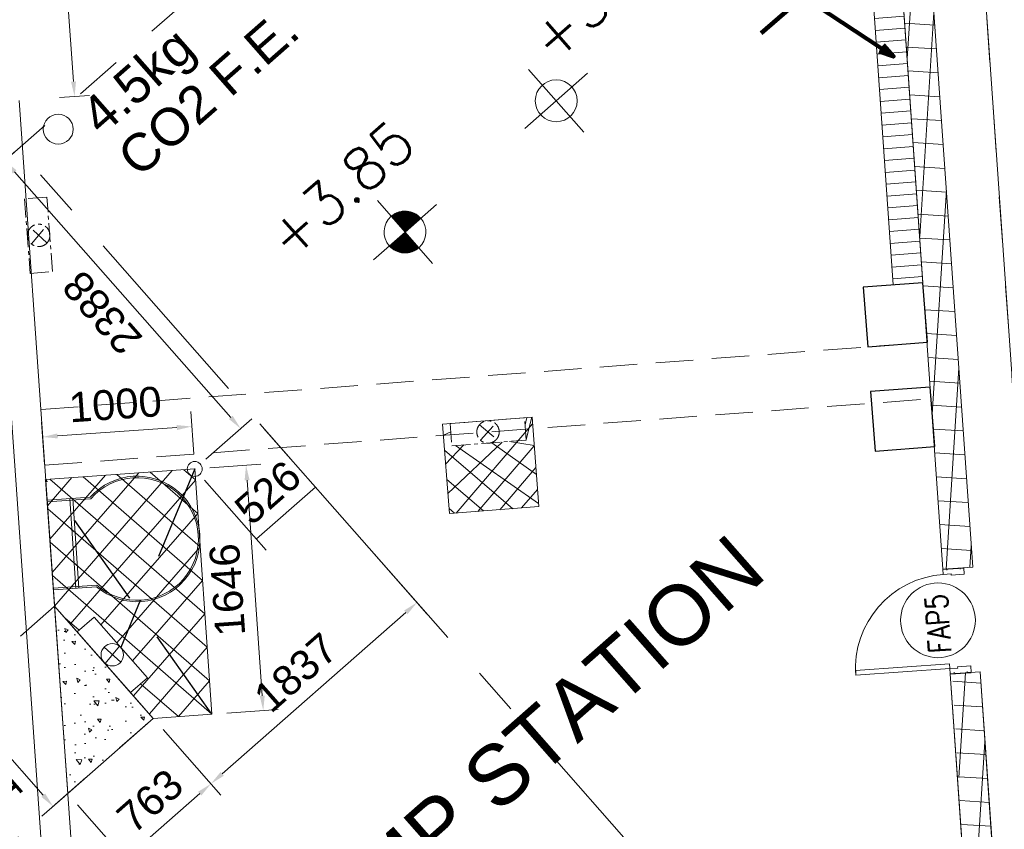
# Model space of a CAD drawing. Header units: millimetres. Extents: x 834119330 to 835277377, y 817781205 to 818243057.
# Tile 13 of 60: x 834360351 to 834366937, y 818015899 to 818021318. Entities that reach past the tile are written whole.
import ezdxf
from ezdxf.enums import TextEntityAlignment as Align

# ---------------------------------------------------------------- set-up
doc = ezdxf.new("R2010")
doc.units = ezdxf.units.MM
doc.header["$LTSCALE"] = 100
for name, pattern in [('CENTER', [2, 1.25, -0.25, 0.25, -0.25]), ('Dash', [6, 3, -3]), ('DASHDOT', [25.400000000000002, 12.7, -6.350000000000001, 0, -6.350000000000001]), ('DASHED2', [0.375, 0.25, -0.125]), ('Grid Line', [22.224999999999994, 12.7, -3.174999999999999, 3.174999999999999, -3.174999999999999]), ('Hidden', [9.525000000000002, 6.350000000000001, -3.175000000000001])]:
    doc.linetypes.add(name, pattern=pattern)
doc.layers.get('0').update_dxf_attribs({"lineweight": 0})
doc.layers.get('Defpoints').update_dxf_attribs({"lineweight": 0})
for name, color, linetype, lineweight in [('A-DOOR', 6, 'Continuous', 13), ('A-WALL', 7, 'Continuous', 13), ('ATR01', 7, 'Continuous', 0), ('DLN020__', 6, 'DASHDOT', 0), ('DLN030_1', 1, 'Continuous', 0), ('DLN0401_', 7, 'Continuous', 0), ('DLN040__', 3, 'Continuous', 0), ('DLN050_A', 2, 'Continuous', 0), ('DLN210__', 7, 'Continuous', 0), ('DLN240__', 1, 'Continuous', 0), ('DLN325__', 7, 'Continuous', 0), ('DLN580__', 4, 'Continuous', 0), ('DLN810__', 7, 'Continuous', 0), ('FITDOOR', 7, 'Continuous', 0), ('HATCH', 8, 'Continuous', 0), ('HCL060__', 8, 'Continuous', 0), ('HCL210__', 3, 'Hidden', 0), ('HCL246', 1, 'Continuous', 0), ('HCL930_D', 5, 'DASHED2', 0), ('INTWALL', 7, 'Continuous', 0), ('LEVEL', 7, 'Continuous', 0), ('Rev.02', 1, 'Continuous', 25), ('Rev_D', 20, 'Continuous', 0), ('SITE BOUNDARY', 4, 'Continuous', 0), ('Trench Manhole', 1, 'Continuous', 25)]:
    doc.layers.add(name, color=color, linetype=linetype, lineweight=lineweight)
doc.layers.add('ARC B1 Rev.01', color=8, linetype='Continuous', lineweight=0, transparency=0.5)
doc.layers.add('HCL210', color=3, linetype='Continuous')
doc.layers.add('STR B1 Framing Rev.00', color=211, linetype='Continuous', transparency=0.5)
doc.styles.add('romans', font='romans.shx')
doc.styles.get("Standard").update_dxf_attribs({"font": 'swiss.ttf'})
doc.styles.add('StyleSwis721 Lt BT1', font='swissl.ttf')
doc.styles.add('Swis721tBT', font='swissl.ttf')
doc.dimstyles.new('INTDIM', dxfattribs={"dimtxt": 200, "dimasz": 125, "dimexe": 100, "dimexo": 150, "dimgap": 80, "dimtad": 1, "dimdec": 0, "dimzin": 11, "dimdsep": 46, "dimtxsty": 'StyleSwis721 Lt BT1', "dimblk1": '_Open3011', "dimblk2": '_Open3011', "dimsah": 1, "dimcen": -125, "dimclrd": 256, "dimclre": 256, "dimclrt": 2, "dimaunit": 1, "dimadec": 5, "dimazin": 0, "dimtfac": 1, "dimtdec": 0, "dimtofl": 0, "dimtmove": 2, "dimatfit": 3, "dimldrblk": '_Open3011', "dimfxl": 1, "dimtolj": 1, "dimtzin": 0, "dimlwd": -1, "dimlwe": -1, "dimarcsym": 0})

# ---------------------------------------------------------------- blocks, each defined once
blk = doc.blocks.new('X1')
at = {"color": 0}
for p, q in [((45955.88296590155, 42700), (46155.82083605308, 42700)), ((45956.13663634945, 42693.75), (46155.82083605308, 42693.75)), ((45956.58659627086, 42687.5), (46155.82083605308, 42687.5)), ((45957.23417992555, 42681.25), (46155.82083605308, 42681.25)), ((45958.08132891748, 42675), (46155.82083605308, 42675)), ((45959.13062182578, 42668.75), (46155.82083605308, 42668.75)), ((45960.38531455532, 42662.5), (46155.82083605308, 42662.5)), ((45961.84939291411, 42656.25), (46155.82083605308, 42656.25)), ((45963.52763949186, 42650), (46155.82083605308, 42650)), ((45965.42571759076, 42643.75), (46155.82083605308, 42643.75)), ((45967.55027588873, 42637.5), (46155.82083605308, 42637.5)), ((45969.90907871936, 42631.25), (46155.82083605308, 42631.25)), ((45972.511168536, 42625), (46155.82083605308, 42625)), ((45975.36706940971, 42618.75), (46155.82083605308, 42618.75)), ((45978.48904368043, 42612.5), (46155.82083605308, 42612.5)), ((45981.89141854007, 42606.25), (46155.82083605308, 42606.25)), ((45985.59100621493, 42600), (46155.82083605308, 42600)), ((45989.60765168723, 42593.75), (46155.82083605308, 42593.75)), ((45993.96495773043, 42587.5), (46155.82083605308, 42587.5)), ((45998.69126201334, 42581.25), (46155.82083605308, 42581.25)), ((46003.82098168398, 42575), (46155.82083605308, 42575)), ((46009.39650945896, 42568.75), (46155.82083605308, 42568.75)), ((46015.47096569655, 42562.5), (46155.82083605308, 42562.5)), ((46022.11233295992, 42556.25), (46155.82083605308, 42556.25)), ((46029.40993268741, 42550), (46155.82083605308, 42550)), ((46037.48510949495, 42543.75), (46155.82083605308, 42543.75)), ((46046.51005492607, 42537.5), (46155.82083605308, 42537.5)), ((46056.74397416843, 42531.25), (46155.82083605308, 42531.25)), ((46068.61144864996, 42525), (46155.82083605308, 42525)), ((46082.90578313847, 42518.75), (46155.82083605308, 42518.75)), ((46101.51054575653, 42512.5), (46155.82083605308, 42512.5)), ((46133.36008534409, 42506.25), (46155.82083605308, 42506.25))]:
    blk.add_line(p, q, dxfattribs=at)
blk = doc.blocks.new('X')
at = {"color": 0}
for p, q in [((46155.82083605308, 42900), (46200.19499327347, 42900)), ((46155.82083605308, 42893.75), (46221.90936394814, 42893.75)), ((46155.82083605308, 42887.5), (46237.60222886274, 42887.5)), ((46155.82083605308, 42881.25), (46250.32254979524, 42881.25)), ((46155.82083605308, 42875), (46261.15281880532, 42875)), ((46155.82083605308, 42868.75), (46270.62917321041, 42868.75)), ((46155.82083605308, 42862.5), (46279.06432258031, 42862.5)), ((46155.82083605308, 42856.25), (46286.65980066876, 42856.25)), ((46155.82083605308, 42850), (46293.55459136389, 42850)), ((46155.82083605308, 42843.75), (46299.84935768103, 42843.75)), ((46155.82083605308, 42837.5), (46305.6197603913, 42837.5)), ((46155.82083605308, 42831.25), (46310.92433512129, 42831.25)), ((46155.82083605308, 42825), (46315.8094235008, 42825)), ((46155.82083605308, 42818.75), (46320.31240362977, 42818.75)), ((46155.82083605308, 42812.5), (46324.46388658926, 42812.5)), ((46155.82083605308, 42806.25), (46328.28925688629, 42806.25)), ((46155.82083605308, 42800), (46331.80978137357, 42800)), ((46155.82083605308, 42793.75), (46335.04342549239, 42793.75)), ((46155.82083605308, 42787.5), (46338.0054656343, 42787.5)), ((46155.82083605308, 42781.25), (46340.70895613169, 42781.25)), ((46155.82083605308, 42775), (46343.16509039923, 42775)), ((46155.82083605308, 42768.75), (46345.38348355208, 42768.75)), ((46155.82083605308, 42762.5), (46347.37239573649, 42762.5)), ((46155.82083605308, 42756.25), (46349.1389099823, 42756.25)), ((46155.82083605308, 42750), (46350.68907460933, 42750)), ((46155.82083605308, 42743.75), (46352.02801759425, 42743.75)), ((46155.82083605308, 42737.5), (46353.16003838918, 42737.5)), ((46155.82083605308, 42731.25), (46354.08868132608, 42731.25)), ((46155.82083605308, 42725), (46354.81679369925, 42725)), ((46155.82083605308, 42718.75), (46355.34657085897, 42718.75)), ((46155.82083605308, 42712.5), (46355.67959002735, 42712.5)), ((46155.82083605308, 42706.25), (46355.81683408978, 42706.25))]:
    blk.add_line(p, q, dxfattribs=at)
blk = doc.blocks.new('ELFIN')
at = {"layer": 'LEVEL'}
for p, q in [((0, 0.5), (0, 0)), ((0, 0), (-0.5, 0)), ((0, 0), (0, -0.5)), ((0.5, 0), (0, 0))]:
    blk.add_line(p, q, dxfattribs=at)
for start, end in [(90, 180), (0, 90), (180, 270), (270, 0)]:
    blk.add_arc((0, 0), 0.25, start, end, dxfattribs=at)
at = {"layer": 'LEVEL', "xscale": 0.00125, "yscale": 0.00125, "zscale": 0.00125}
for name in ['X', 'X1']:
    blk.add_blockref(name, (-57.69477604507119, -53.38123098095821), dxfattribs=at)
at = {"layer": 'LEVEL', "style": 'romans'}
blk.add_attdef('ELFIN', (0.2542374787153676, 0.3469263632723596), '', height=0.5, dxfattribs=at)
blk = doc.blocks.new('ELEX')
at = {"layer": 'LEVEL'}
for p, q in [((0, 0.5), (0, -0.5)), ((0.5, 0), (-0.5, 0))]:
    blk.add_line(p, q, dxfattribs=at)
blk.add_circle((0, 0), 0.25, dxfattribs=at)
at = {"layer": 'LEVEL', "style": 'romans'}
blk.add_attdef('ELEX', (0.2567988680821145, 0.3535533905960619), '', height=0.5, dxfattribs=at)
blk = doc.blocks.new('DR1CD')
at = {"layer": 'FITDOOR'}
for p, q in [((0, 1), (45, 1)), ((0, 1), (0, 0)), ((45, 0), (45, 1)), ((0, 0), (45, 0))]:
    blk.add_line(p, q, dxfattribs=at)
blk = doc.blocks.new('DR1CM')
at = {"layer": 'FITDOOR', "color": 6}
blk.add_arc((0, 0), 1, 0, 90, dxfattribs=at)
blk = doc.blocks.new('DLN-Single Door - Opening 2 - 950 x2138 _WH_-1922936-Car Park_B2_F')
at = {"layer": 'DLN210__', "lineweight": 30}
for p, q in [((-500.0000000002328, -99.99999989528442), (-499.9999999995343, 100.0000000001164)), ((499.9999999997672, -99.99999996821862), (500.0000000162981, 100.0000000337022))]:
    blk.add_line(p, q, dxfattribs=at)
at = {"layer": 'FITDOOR'}
for p, q in [((-437.4999999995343, 100.0000000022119), (-499.9999999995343, 100.0000000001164)), ((-499.9999999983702, 62.50000000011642), (-499.9999999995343, 100.0000000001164)), ((-437.4999999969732, -24.99999999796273), (-437.4999999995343, 100.0000000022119)), ((437.5000000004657, 100.0000000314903), (500.0000000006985, 100.0000000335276)), ((437.5000000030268, -24.99999996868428), (437.5000000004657, 100.0000000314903)), ((500.0000000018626, 62.50000003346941), (500.0000000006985, 100.0000000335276)), ((-487.9999999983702, 62.50000000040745), (-499.9999999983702, 62.50000000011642)), ((488.0000000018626, 62.50000003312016), (500.0000000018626, 62.50000003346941)), ((-499.9999999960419, -100.000000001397), (-499.999999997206, -62.50000000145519)), ((-487.999999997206, -62.50000000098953), (-499.999999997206, -62.50000000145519)), ((-449.999999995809, -99.99999999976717), (-449.9999999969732, -24.99999999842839)), ((-437.4999999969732, -24.99999999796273), (-449.9999999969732, -24.99999999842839)), ((437.5000000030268, -24.99999996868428), (450.0000000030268, -24.99999996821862)), ((450.000000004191, -99.9999999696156), (450.0000000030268, -24.99999996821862)), ((488.0000000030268, -62.49999996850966), (500.0000000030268, -62.49999996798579)), ((500.000000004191, -99.99999996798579), (500.0000000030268, -62.49999996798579)), ((-449.999999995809, -99.99999999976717), (-499.9999999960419, -100.000000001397)), ((450.000000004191, -99.9999999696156), (500.000000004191, -99.99999996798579))]:
    blk.add_line(p, q, dxfattribs=at)
at = {"layer": 'DLN325__', "extrusion": (0, 0, -1), "yscale": 899.9999999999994, "zscale": -0.9999999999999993, "rotation": 180}
blk.add_blockref('DR1CD', (449.9999999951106, -100.0000000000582), dxfattribs=at)
at = {"layer": 'DLN325__', "extrusion": (0, 0, -1), "xscale": 899.9999999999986, "yscale": 899.9999999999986, "zscale": -899.9999999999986, "rotation": 180}
blk.add_blockref('DR1CM', (449.9999999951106, -100.0000000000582), dxfattribs=at)
blk = doc.blocks.new('DLN-Single Door - Opening 5 -  950 x 2025 _WH_-1665005-Car Park_B2_F')
at = {"layer": 'A-DOOR'}
blk.add_blockref('DLN-Single Door - Opening 2 - 950 x2138 _WH_-1922936-Car Park_B2_F', (4.999999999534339, 2.328306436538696e-10), dxfattribs=at)
blk = doc.blocks.new('DLN-Single Door - Opening 5 -  950 x 2025 _WH_-V7-Car Park_B1_F')
at = {"layer": 'A-DOOR', "extrusion": (0, 0, -1), "zscale": -1, "rotation": 180}
blk.add_blockref('DLN-Single Door - Opening 5 -  950 x 2025 _WH_-1665005-Car Park_B2_F', (-19.99999999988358, -50), dxfattribs=at)
blk = doc.blocks.new('*D1961')
at = {"layer": 'Defpoints', "color": 0, "linetype": 'ByBlock', "transparency": 16777216}
for p in [(834360542.5493017, 818023298.1418837), (834360170.948975, 818023272.0452449, 2.219607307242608e-07), (834360346.1198186, 818020777.7185439, 1.664470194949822e-05)]:
    blk.add_point(p, dxfattribs=at)
at = {"layer": 'DLN240__', "linetype": 'ByBlock', "transparency": 16777216}
for p, q in [((834360442.7949897, 818023291.1363671), (834360642.3036134, 818023305.1474001)), ((834360710.7146286, 818020903.5694945), (834360549.5548182, 818023198.3875717)), ((834360617.9658332, 818020796.809666), (834360817.474457, 818020810.8206991))]:
    blk.add_line(p, q, dxfattribs=at)
for points in [[(834360532.9290994, 818023197.2199856), (834360566.1805367, 818023199.5551578), (834360542.5493016, 818023298.1418836)], [(834360694.0889099, 818020902.4019084), (834360727.3403472, 818020904.7370806), (834360717.7201452, 818020803.8151826)]]:
    blk.add_solid(points, dxfattribs=at)
at = {"layer": 'DLN240__', "color": 2, "linetype": 'ByBlock', "transparency": 16777216, "insert": (834360447.8003654, 818022038.1736093), "char_height": 200, "attachment_point": 5, "rotation": 94.01715574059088, "style": 'StyleSwis721 Lt BT1'}
blk.add_mtext('\\A1;2500', dxfattribs=at)
blk = doc.blocks.new('_Open301')
at = {"layer": 'Rev_D', "linetype": 'ByBlock'}
blk.add_line((0, 0), (-1, 0), dxfattribs=at)
blk = doc.blocks.new('_Open3011')
at = {"layer": 'ATR01', "linetype": 'ByBlock'}
blk.add_line((0, 0), (-1, 0), dxfattribs=at)
at = {"layer": 'ATR01', "linetype": 'ByBlock', "yscale": 1.119319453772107, "zscale": 0.008}
blk.add_blockref('_Open301', (0, 0), dxfattribs=at)
blk = doc.blocks.new('Grid Line')
at = {"layer": 'DLN020__', "linetype": 'Grid Line'}
for p, q in [((15490.87440013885, -35085.25437057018), (15490.87440013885, 27470.98781490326)), ((-9985.196259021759, -21840.36084330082), (30672.18452167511, -21840.36084270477))]:
    blk.add_line(p, q, dxfattribs=at)
blk = doc.blocks.new('A$C01A14620')
at = {"layer": 'ARC B1 Rev.01', "elevation": -3.140166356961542e-05}
blk.add_lwpolyline([(-3513.443373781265, 6321.883358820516), (-3513.443373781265, 6861.883358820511), (-3363.443373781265, 6861.883358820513), (-3363.443373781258, 6321.883358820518)], close=True, dxfattribs=at)
for points in [[(-3446.732917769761, 6666.309307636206), (-3428.389818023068, 6517.457410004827)], [(-3364.756854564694, 6603.414349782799), (-3512.924008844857, 6580.037128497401)]]:
    blk.add_lwpolyline(points, dxfattribs=at)
at = {"layer": 'ARC B1 Rev.01'}
blk.add_circle((-3438.279299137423, 6592.47019309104, -3.140161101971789e-05), 74.99999999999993, dxfattribs=at)
blk = doc.blocks.new('A$C004E585E')
at = {"layer": 'A-WALL', "color": 2, "linetype": 'Dash', "lineweight": 13}
for p, q in [((9450.50175189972, -8325.733308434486), (1380.112591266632, -18900.00090551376)), ((-1840.448083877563, -12408.48650145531), (-2527.091770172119, -12408.48650157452)), ((-1836.729385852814, -13408.14646136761), (-1836.469063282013, -12408.170540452)), ((-1836.747750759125, -13408.170540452), (-3290.060851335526, -13408.17054057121))]:
    blk.add_line(p, q, dxfattribs=at)
blk = doc.blocks.new('*D2153')
at = {"layer": 'Defpoints', "color": 0, "linetype": 'ByBlock', "transparency": 16777216}
for p in [(834360504.3053882, 818018525.2519236), (834361521.8031633, 818018311.1648778), (834360524.260045, 818018241.1097102)]:
    blk.add_point(p, dxfattribs=at)
at = {"layer": 'DLN240__', "linetype": 'ByBlock', "transparency": 16777216}
for p, q in [((834361514.7976464, 818018410.9191896), (834361494.8429898, 818018695.0614032)), ((834360517.2545282, 818018340.864022), (834360497.2998716, 818018625.0062356)), ((834361402.0941947, 818018588.3015745), (834360604.0597001, 818018532.2574404))]:
    blk.add_line(p, q, dxfattribs=at)
for points in [[(834361400.9266086, 818018604.9272931), (834361403.2617807, 818018571.6758559), (834361501.8485066, 818018595.3070912)], [(834360602.892114, 818018548.883159), (834360605.2272862, 818018515.6317219), (834360504.3053883, 818018525.2519237)]]:
    blk.add_solid(points, dxfattribs=at)
at = {"layer": 'DLN240__', "color": 2, "linetype": 'ByBlock', "transparency": 16777216, "insert": (834360990.2720233, 818018742.6138656), "char_height": 200, "attachment_point": 5, "rotation": 4.017155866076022, "style": 'StyleSwis721 Lt BT1'}
blk.add_mtext('\\A1;1000', dxfattribs=at)
blk = doc.blocks.new('*D2154')
at = {"layer": 'Defpoints', "color": 0, "linetype": 'ByBlock', "transparency": 16777216}
for p in [(834361521.8031633, 818018311.1648778), (834361637.0830106, 818016669.649738), (834361980.0844921, 818016693.7379462)]:
    blk.add_point(p, dxfattribs=at)
at = {"layer": 'DLN240__', "linetype": 'ByBlock', "transparency": 16777216}
for p, q in [((834361621.5574751, 818018318.1703947), (834361964.5589566, 818018342.2586027)), ((834361871.8101616, 818018235.4987742), (834361973.0789752, 818016793.4922581)), ((834361736.8373222, 818016676.6552548), (834362079.8388038, 818016700.7434629))]:
    blk.add_line(p, q, dxfattribs=at)
for points in [[(834361855.1844429, 818018234.3311881), (834361888.4358802, 818018236.6663604), (834361864.8046448, 818018335.253086)], [(834361956.4532565, 818016792.324672), (834361989.7046938, 818016794.6598443), (834361980.084492, 818016693.7379462)]]:
    blk.add_solid(points, dxfattribs=at)
at = {"layer": 'DLN240__', "color": 2, "linetype": 'ByBlock', "transparency": 16777216, "insert": (834361740.1102103, 818017501.6905919), "char_height": 200, "attachment_point": 5, "rotation": 94.01715586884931, "style": 'StyleSwis721 Lt BT1'}
blk.add_mtext('\\A1;1646', dxfattribs=at)
blk = doc.blocks.new('*D2155')
at = {"layer": 'Defpoints', "color": 0, "linetype": 'ByBlock', "transparency": 16777216}
for p in [(834361244.4775324, 818016642.0779545), (834360671.9422907, 818016138.2040557), (834361057.3780326, 818015700.246173)]:
    blk.add_point(p, dxfattribs=at)
at = {"layer": 'DLN240__', "linetype": 'ByBlock', "transparency": 16777216}
for p, q in [((834361310.5434909, 818016567.0093917), (834361695.9792329, 818016129.0515089)), ((834361554.8447117, 818016138.0541134), (834361132.4465955, 818015766.3121314)), ((834360738.008249, 818016063.1354927), (834361123.443991, 818015625.1776102))]:
    blk.add_line(p, q, dxfattribs=at)
for points in [[(834361543.8337187, 818016150.5655406), (834361565.8557048, 818016125.5426862), (834361629.9132745, 818016204.1200718)], [(834361121.4356025, 818015778.8235586), (834361143.4575887, 818015753.8007042), (834361057.3780326, 818015700.246173)]]:
    blk.add_solid(points, dxfattribs=at)
at = {"layer": 'DLN240__', "color": 2, "linetype": 'ByBlock', "transparency": 16777216, "insert": (834361222.8880254, 818016089.3960205), "char_height": 200, "attachment_point": 5, "rotation": 41.35019583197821, "style": 'StyleSwis721 Lt BT1'}
blk.add_mtext('\\A1;763', dxfattribs=at)
blk = doc.blocks.new('*D2156')
at = {"layer": 'Defpoints', "color": 0, "linetype": 'ByBlock', "transparency": 16777216}
for p in [(834362623.2976688, 818017855.5429654), (834363008.7334313, 818017417.5850017), (834361244.4775301, 818016642.0779526)]:
    blk.add_point(p, dxfattribs=at)
at = {"layer": 'DLN240__', "linetype": 'ByBlock', "transparency": 16777216}
for p, q in [((834362689.3636222, 818017780.4743981), (834363074.7993846, 818017342.5164343)), ((834361704.981775, 818016270.1860384), (834362933.6648638, 818017351.5190481)), ((834361310.5434834, 818016567.0093853), (834361695.9791613, 818016129.0515176))]:
    blk.add_line(p, q, dxfattribs=at)
for points in [[(834362922.6538715, 818017364.030476), (834362944.6758561, 818017339.0076202), (834363008.7334311, 818017417.5850016)], [(834361693.9707828, 818016282.6974663), (834361715.9927673, 818016257.6746105), (834361629.9132078, 818016204.1200849)]]:
    blk.add_solid(points, dxfattribs=at)
at = {"layer": 'DLN240__', "color": 2, "linetype": 'ByBlock', "transparency": 16777216, "insert": (834362198.5657004, 818016948.0654492), "char_height": 200, "attachment_point": 5, "rotation": 41.35019207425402, "style": 'StyleSwis721 Lt BT1'}
blk.add_mtext('\\A1;1837', dxfattribs=at)
blk = doc.blocks.new('*D2157')
at = {"layer": 'Defpoints', "color": 0, "linetype": 'ByBlock', "transparency": 16777216}
for p in [(834360065.7953568, 818016936.4440037), (834360726.2461977, 818016185.9955621), (834360574.5800213, 818016052.5179664)]:
    blk.add_point(p, dxfattribs=at)
at = {"layer": 'DLN240__', "linetype": 'ByBlock', "transparency": 16777216}
for p, q in [((834359990.7267935, 818016870.3780453), (834359839.0606172, 818016736.9004496)), ((834359980.1951385, 818016727.8978451), (834360508.5140626, 818016127.5865294)), ((834360651.1776346, 818016119.9296038), (834360499.5114583, 818015986.4520081))]:
    blk.add_line(p, q, dxfattribs=at)
for points in [[(834359967.6837113, 818016716.886852), (834359992.7065657, 818016738.9088383), (834359914.1291801, 818016802.966408)], [(834360496.0026355, 818016116.5755363), (834360521.02549, 818016138.5975225), (834360574.5800211, 818016052.5179665)]]:
    blk.add_solid(points, dxfattribs=at)
at = {"layer": 'DLN240__', "color": 2, "linetype": 'ByBlock', "transparency": 16777216, "insert": (834360107.1417027, 818016306.9845592), "char_height": 200, "attachment_point": 5, "rotation": 131.3501958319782, "style": 'StyleSwis721 Lt BT1'}
blk.add_mtext('\\A1;1000', dxfattribs=at)
blk = doc.blocks.new('*D2159')
at = {"layer": 'Defpoints', "color": 0, "linetype": 'ByBlock', "transparency": 16777216}
for p in [(834361916.5625464, 818018658.5827044), (834361521.8031633, 818018311.1648778), (834362328.9074833, 818018190.0487937)]:
    blk.add_point(p, dxfattribs=at)
at = {"layer": 'DLN240__', "linetype": 'ByBlock', "transparency": 16777216}
for p, q in [((834361982.6285048, 818018583.5141414), (834362394.9734418, 818018114.9802307)), ((834361587.8691217, 818018236.0963148), (834362000.2140588, 818017767.562404)), ((834361934.1481004, 818017842.630967), (834362328.9074833, 818018190.0487937))]:
    blk.add_line(p, q, dxfattribs=at)
at = {"layer": 'DLN240__', "color": 2, "linetype": 'ByBlock', "transparency": 16777216, "insert": (834362010.7701637, 818018153.5527784), "char_height": 200, "attachment_point": 5, "rotation": 41.35019583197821, "style": 'StyleSwis721 Lt BT1'}
blk.add_mtext('\\A1;526', dxfattribs=at)
blk = doc.blocks.new('*D2160')
at = {"layer": 'Defpoints', "color": 0, "linetype": 'ByBlock', "transparency": 16777216}
for p in [(834360250.823624, 818020374.2708367), (834359943.8647801, 818020104.1240612), (834361521.8031633, 818018311.1648778)]:
    blk.add_point(p, dxfattribs=at)
at = {"layer": 'DLN240__', "linetype": 'ByBlock', "transparency": 16777216}
for p, q in [((834360018.9333428, 818020170.1900197), (834360325.8921868, 818020440.3367952)), ((834361762.6960487, 818018656.3802162), (834360316.8895822, 818020299.2022738)), ((834361596.8717262, 818018377.2308362), (834361903.8305701, 818018647.3776116))]:
    blk.add_line(p, q, dxfattribs=at)
for points in [[(834360304.378155, 818020288.1912808), (834360329.4010094, 818020310.2132671), (834360250.8236238, 818020374.2708368)], [(834361750.1846216, 818018645.3692231), (834361775.207476, 818018667.3912094), (834361828.7620071, 818018581.3116533)]]:
    blk.add_solid(points, dxfattribs=at)
at = {"layer": 'DLN240__', "color": 2, "linetype": 'ByBlock', "transparency": 16777216, "insert": (834360902.5799174, 818019357.0336169), "char_height": 200, "attachment_point": 5, "rotation": 131.3501958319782, "style": 'StyleSwis721 Lt BT1'}
blk.add_mtext('\\A1;2388', dxfattribs=at)

msp = doc.modelspace()

# ---------------------------------------------------------------- hatches: boundary and pattern name
h = msp.add_hatch()
h.set_pattern_fill('ANSI37', color=8, scale=50.00000000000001)
h.set_pattern_definition([(86.3498412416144, (834357388.7276652, 818073559.8086879), (-158.4279560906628, 10.1066922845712), []), (176.3498412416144, (834357388.7276652, 818073559.8086879), (-10.1066922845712, -158.4279560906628), [])])
edge = h.paths.add_edge_path()
edge.add_line((834365830.8976766, 818027603.8652422), (834366526.8191264, 818017640.1884224))
edge.add_line((834366526.8191264, 818017640.1884224), (834366726.3322333, 818017654.1352527))
edge.add_line((834366726.3322333, 818017654.1352527), (834366017.8202778, 818027789.5775437))
edge.add_arc((834369640.080288, 818075846.091817), 48192.8348583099, 254.51532950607, 265.689481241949, ccw=False)
edge.add_line((834356773.5308834, 818029402.564409), (834356719.0739291, 818029204.8940202))
edge.add_arc((834369748.3540292, 818076628.2709746), 49180.67528704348, 254.6373952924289, 265.4313000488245)
h = msp.add_hatch()
h.set_pattern_fill('ANSI37', color=8, scale=50.00000000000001)
h.set_pattern_definition([(86.35019583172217, (834390185.2234341, 818088718.0728304), (-158.428018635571, 10.10571181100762), []), (176.3501958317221, (834390185.2234341, 818088718.0728304), (-10.10571181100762, -158.428018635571), [])])
h.paths.add_polyline_path([(834365307.5332661, 818013634.7504613), (834366719.8244935, 818014877.70554), (834366588.8808787, 818016941.0642936), (834366774.1932359, 818016954.0184405), (834366926.3362087, 818014793.0282104), (834365439.6507876, 818013484.6336806)])
h.paths.add_polyline_path([(834355546.8052696, 818005044.6117127), (834364780.7457331, 818013171.1256604), (834364911.7963345, 818013022.2211521), (834355705.2768693, 818004917.655481)])
at = {"layer": 'A-WALL', "linetype": 'ByBlock'}
h = msp.add_hatch(dxfattribs=at)
h.set_pattern_fill('EARTH', color=1, scale=70, angle=45)
h.set_pattern_definition([(86.35019583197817, (834259067.9725451, 817913852.1457578), (-415.3024591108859, 471.894445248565), [444.5, -444.5]), (86.35019583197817, (834258901.6231256, 817913862.7567552), (-415.3024591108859, 471.894445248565), [444.5, -444.5]), (86.35019583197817, (834258735.273706, 817913873.3677526), (-415.3024591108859, 471.894445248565), [444.5, -444.5]), (176.3501958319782, (834258683.3608986, 817913932.3545582), (-471.894445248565, -415.3024591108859), [444.5, -444.5]), (176.3501958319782, (834258693.971896, 817914098.7039778), (-471.894445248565, -415.3024591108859), [444.5, -444.5]), (176.3501958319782, (834258704.5828934, 817914265.0533974), (-471.894445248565, -415.3024591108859), [444.5, -444.5])])
edge = h.paths.add_edge_path()
edge.add_line((834340573.9401423, 818045816.0773555), (834336024.7552061, 818041812.5042552))
edge.add_arc((834369885.5844324, 818077441.152635), 49152.37879555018, 226.457295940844, 266.4338080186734)
edge.add_line((834366828.2272502, 818028383.9522631), (834367803.587914, 818014432.7823398))
edge.add_line((834367803.587914, 818014432.7823398), (834358038.4785458, 818005838.6039642))
edge.add_line((834358038.4785458, 818005838.6039642), (834354765.1474665, 818002958.0774515))
edge.add_line((834354765.1474665, 818002958.0774515), (834360515.2826159, 817996424.3076239))
edge.add_line((834360515.2826159, 817996424.3076239), (834377661.1468215, 818011513.7640897))
edge.add_line((834377661.1468215, 818011513.7640897), (834376055.3816576, 818034955.0898898))
edge.add_arc((834369649.7554828, 818077415.8717787), 42941.23944780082, 227.3820118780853, 278.57893987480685, ccw=False)
at = {"layer": 'ARC B1 Rev.01', "linetype": 'ByBlock'}
h = msp.add_hatch(dxfattribs=at)
h.set_pattern_fill('AR-CONC', color=256, scale=1.5, angle=41)
h.set_pattern_definition([(132.3501958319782, (834318555.2238816, 818029367.0675542), (60.07392112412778, 267.6622258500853), [28.575, -314.325]), (77.35019583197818, (834318555.2238816, 818029367.0675542), (-291.0720150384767, -14.24499950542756), [22.86, -251.460876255]), (182.8016405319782, (834318560.2300266, 818029389.372668), (-230.9980824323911, 253.4172240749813), [24.2850132, -267.1353669]), (128.5343958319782, (834318479.7020462, 818029377.2111421), (116.6304693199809, 394.6048555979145), [42.8625, -471.4875]), (178.9857534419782, (834318489.4212073, 818029410.0948557), (-320.4319953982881, 402.3422160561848), [36.42753471, -400.70341224]), (73.53434700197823, (834318479.7020462, 818029377.2111421), (-320.4319953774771, 402.3422160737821), [34.289950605, -377.18959788]), (103.3501958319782, (834318503.654299, 818029412.4361628), (182.3064835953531, 204.9775803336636), [28.575, -314.325]), (48.3501958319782, (834318503.654299, 818029412.4361628), (-261.4826566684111, 128.6560911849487), [22.86, -251.46]), (153.8016408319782, (834318518.846506, 818029429.5176278), (-79.1761745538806, 333.6336712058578), [24.2850132, -267.1349064]), (119.8501958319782, (834318555.2238816, 818029367.0675542), (-125.0870514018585, 21.47536324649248), [0, -248.412, 0, -255.27, 0, -252.4125]), (89.8501958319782, (834318555.2238816, 818029367.0675542), (-135.5911371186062, 119.3412208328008), [0, -145.542, 0, -242.697, 0, -96.20250000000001]), (49.85019583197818, (834318543.9137812, 818029282.8607078), (35.59095230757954, 200.4319014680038), [0, -95.25, 0, -297.18, 0, -394.335]), (39.85019583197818, (834318538.8419873, 818029245.09979), (-8.222320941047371, 225.2933760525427), [0, -123.825, 0, -197.358, 0, -280.035])])
h.paths.add_polyline_path([(834360671.9422907, 818016138.2040557), (834361244.4775325, 818016642.0779546), (834360583.8069372, 818017393.1980592)])
at = {"layer": 'DLN810__', "linetype": 'ByBlock'}
h = msp.add_hatch(dxfattribs=at)
h.set_pattern_fill('ANSI31', color=1, scale=25, angle=98)
h.set_pattern_definition([(184.3498412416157, (834314723.9228464, 817793811.3766525), (6.020287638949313, -79.14636290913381), [])])
h.paths.add_polyline_path([(834366392.7678895, 818019557.8251498), (834366193.4614846, 818019542.69115), (834365892.4335777, 818023847.1199399), (834366091.8666122, 818023862.2937465)])
at = {"layer": 'HATCH', "linetype": 'Continuous', "ltscale": 0.2}
h = msp.add_hatch(dxfattribs=at)
h.set_pattern_fill('DGN_ANSI31', color=8, scale=25, angle=-3.989509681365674e-09, style=0, pattern_type=2)
h.set_pattern_definition([(210.4004282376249, (848684328.1114694, 1012279243.278203), (40.1669417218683, -68.46172228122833), [])])
edge = h.paths.add_edge_path()
edge.add_line((834304369.9178588, 818035393.6443388), (834304072.4974862, 818035435.5383407))
edge.add_line((834304072.4974862, 818035435.5383408), (834304030.6783289, 818034793.0587554))
edge.add_line((834304030.6783288, 818034793.0587552), (834293138.2195108, 818027176.0337894))
edge.add_line((834293138.219511, 818027176.0337896), (834292658.3654084, 818027311.5582625))
edge.add_line((834292658.3654082, 818027311.5582626), (834292163.2810185, 818025227.6233453))
edge.add_line((834292163.2810189, 818025227.6233451), (834293757.0619063, 818024607.0308394))
edge.add_line((834293757.0619061, 818024607.0308394), (834294865.416257, 818023967.6404809))
edge.add_line((834294865.4162569, 818023967.6404808), (834296156.8742536, 818022940.0095154))
edge.add_line((834296156.8742537, 818022940.0095155), (834297099.8026237, 818021932.7953873))
edge.add_line((834297099.802624, 818021932.7953875), (834302306.6759403, 818016010.1479838))
edge.add_line((834302306.6759399, 818016010.1479838), (834273579.5777344, 817990755.1875517))
edge.add_line((834273579.5777347, 817990755.1875517), (834331000.8571684, 817925420.6441158))
edge.add_line((834331000.8571682, 817925420.6441162), (834375196.1992714, 817964315.8563646))
edge.add_line((834375196.1992713, 817964315.856364), (834374066.3398589, 817980996.7087481))
edge.add_line((834374066.3398589, 817980996.7087486), (834339463.320393, 818020376.0648733))
edge.add_arc((834328000.4580307, 818007970.7398579), 16890.50923650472, 47.2612146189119, 51.69748437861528)
edge.add_arc((834333427.8441128, 818015250.8383305), 7817.591371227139, 49.84168101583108, 69.23079940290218)
edge.add_arc((834333018.9148502, 818015427.2859437), 7810.301242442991, 65.96509768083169, 78.45877159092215)
edge.add_arc((834332634.573532, 818013897.0774372), 9386.730902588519, 78.02894900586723, 87.71232055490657)
edge.add_arc((834332591.446601, 818014607.765378), 8678.62508919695, 87.24053358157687, 99.73591736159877)
edge.add_line((834331123.8280873, 818023161.3979008), (834329930.938777, 818024516.8389789))
edge.add_line((834329930.9387771, 818024516.838979), (834326628.6112168, 818028269.1049356))
edge.add_line((834326628.6112167, 818028269.1049349), (834325599.3427485, 818029438.6882662))
edge.add_line((834325599.3427488, 818029438.6882665), (834316188.4252017, 818021156.3755944))
edge.add_line((834316188.4252015, 818021156.3755944), (834313686.4693277, 818024016.5062827))
edge.add_line((834313686.4693277, 818024016.5062826), (834313235.7130369, 818023646.4322566))
edge.add_line((834313235.7130369, 818023646.4322565), (834312968.6615137, 818023950.198931))
edge.add_line((834312968.6615137, 818023950.1989312), (834311053.4426948, 818022266.4655045))
edge.add_line((834311053.4426948, 818022266.4655044), (834308435.7527834, 818025244.0443176))
edge.add_line((834308435.7527835, 818025244.0443177), (834306762.32726, 818027183.250326))
edge.add_arc((834311650.6868776, 818031401.6292493), 6456.839822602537, 206.9382270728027, 220.7923428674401, ccw=False)
edge.add_arc((834329611.0852094, 818040528.5316589), 26603.21060789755, 202.0649511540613, 206.9382270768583, ccw=False)
edge.add_arc((834312203.3948425, 818033472.4028819), 7819.796721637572, 183.3977739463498, 202.064951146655, ccw=False)
edge.add_arc((834329308.2511154, 818034487.9516938), 24954.77403411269, 177.9200887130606, 183.3977739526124, ccw=False)
at = {"layer": 'HCL060__', "linetype": 'Continuous'}
h = msp.add_hatch(dxfattribs=at)
h.set_pattern_fill('ANSI37', color=256, scale=1000, angle=94.35095052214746, style=0)
h.set_pattern_definition([(139.3423266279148, (1712850730.017037, 48034339.53994513), (-81.4422703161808, -94.82698247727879), []), (229.3423266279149, (1712850730.017037, 48034339.53994513), (94.82698247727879, -81.4422703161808), [])])
h.paths.add_polyline_path([(834363500.7528957, 818018485.7834947, -0.03859091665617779), (834363489.327757, 818018484.0224822, -0.03859091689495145), (834363477.7677087, 818018484.0381532), (834363240.9074885, 818018466.0525672), (834363229.6267996, 818018614.6130047), (834363179.7772928, 818018610.7355111), (834363225.2075227, 818018012.4579048), (834363823.4006127, 818018058.987756), (834363777.9713933, 818018657.265439), (834363728.1218847, 818018653.3879447), (834363739.4722246, 818018503.91025)])
at = {"layer": 'HCL060__', "linetype": 'ByBlock'}
h = msp.add_hatch(dxfattribs=at)
h.set_pattern_fill('ANSI37', color=256, scale=50, style=0)
h.set_pattern_definition([(139.0171558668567, (834361637.0830106, 818016669.6497377), (-104.113491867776, -119.8413255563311), []), (229.0171558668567, (834361637.0830106, 818016669.6497377), (119.8413255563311, -104.113491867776), [])])
h.paths.add_polyline_path([(834361244.4775326, 818016642.0779545), (834361637.0830106, 818016669.6497377), (834361521.8031634, 818018311.1648778), (834360524.260045, 818018241.1097102), (834360583.8069372, 818017393.1980593), (834360735.764147, 818017220.3231266), (834360848.3669915, 818017319.4220643), (834361205.1231668, 818016914.0518245), (834361092.5203223, 818016814.9528867)])

# ---------------------------------------------------------------- linework, layer by layer
msp.add_line((834366726.3322477, 818017654.1352668, 2.213469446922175e-07), (834366526.8191265, 818017640.188422, 2.213469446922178e-07))
msp.add_polyline3d([(834366775.2682377, 818016954.0936027, 2.213469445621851e-07), (834366575.7281351, 818016940.142231, 2.213469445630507e-07)])
at = {"layer": 'A-WALL', "color": 5, "lineweight": 13}
msp.add_line((834366359.9422494, 818027914.4165848, 2.213451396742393e-07), (834367287.5543354, 818014644.691913, 2.213451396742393e-07), dxfattribs=at)
at = {"layer": 'DLN0401_', "elevation": 2.213482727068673e-07}
msp.add_lwpolyline([(834365307.5188568, 818013634.7707913), (834365439.6507723, 818013484.6336663), (834366926.3361933, 818014793.0281951), (834366775.2682227, 818016954.0935872), (834366575.7551018, 818016940.1467426), (834366719.9227631, 818014877.7920249)], close=True, dxfattribs=at)
at = {"layer": 'DLN050_A'}
msp.add_circle((834366493.527513, 818017298.2288755, 2.213451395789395e-07), 250.0000000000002, dxfattribs=at)
at = {"layer": 'DLN210__', "lineweight": 13}
for p, q in [((834366726.3322334, 818017654.1352527, 2.213451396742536e-07), (834366017.8202467, 818027789.577792, 2.213451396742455e-07)), ((834366719.9227616, 818014877.7920239, 2.213451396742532e-07), (834366575.755101, 818016940.1467433, 2.213451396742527e-07)), ((834366926.3361933, 818014793.0281951, 2.213451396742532e-07), (834366775.2682229, 818016954.0935876, 2.213451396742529e-07))]:
    msp.add_line(p, q, dxfattribs=at)
at = {"layer": 'DLN240__', "linetype": 'ByBlock'}
msp.add_circle((834361521.8031633, 818018311.1648778, 2.213573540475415e-07), 50, dxfattribs=at)
at = {"layer": 'DLN580__'}
msp.add_circle((834360608.586655, 818020585.1888564, 2.213451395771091e-07), 100.0000000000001, dxfattribs=at)
at = {"layer": 'DLN810__', "color": 1, "elevation": 2.213482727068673e-07}
msp.add_lwpolyline([(834366392.7678895, 818019557.8251498), (834366193.4614846, 818019542.69115), (834365892.4335777, 818023847.1199399), (834366091.8666122, 818023862.2937465)], close=True, dxfattribs=at)
at = {"layer": 'HCL210', "elevation": 2.213482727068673e-07}
for points in [[(834366392.8873789, 818019557.834223), (834365994.0355902, 818019527.5480769), (834366024.3217369, 818019128.6962883), (834366423.1735253, 818019158.9824343)], [(834366441.605951, 818018859.5240934), (834366042.7541621, 818018829.2379472), (834366073.0403086, 818018430.3861582), (834366471.8920971, 818018460.6723046)]]:
    msp.add_lwpolyline(points, close=True, dxfattribs=at)
at = {"layer": 'HCL210__', "elevation": 2.213482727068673e-07}
msp.add_lwpolyline([(834363777.9713933, 818018657.265439), (834363823.4006127, 818018058.987756), (834363225.2075227, 818018012.4579048), (834363179.7772928, 818018610.7355111)], close=True, dxfattribs=at)
at = {"layer": 'HCL210__', "linetype": 'ByBlock', "elevation": 2.213573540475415e-07}
msp.add_lwpolyline([(834361244.4775326, 818016642.0779545), (834361637.0830106, 818016669.6497377), (834361521.8031634, 818018311.1648778), (834360524.260045, 818018241.1097102), (834360583.8069372, 818017393.1980593), (834360735.764147, 818017220.3231266), (834360848.3669915, 818017319.4220643), (834361205.1231668, 818016914.0518245), (834361092.5203223, 818016814.9528867)], close=True, dxfattribs=at)
at = {"layer": 'HCL246', "ltscale": 0.5}
for p, q in [((834360822.2091357, 818018121.5562806, 2.214437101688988e-07), (834360534.0677682, 818018101.4536737, 2.213573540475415e-07)), ((834360827.0063739, 818018111.8666598, 2.214437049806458e-07), (834360534.7637413, 818018091.4779221, 2.213573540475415e-07)), ((834360725.5291842, 818017512.9851712, 2.213573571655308e-07), (834360685.2096717, 818018111.9983113, 2.213989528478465e-07)), ((834360745.4840313, 818017514.3283299, 2.213573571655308e-07), (834360705.1612349, 818018113.3902614, 2.213989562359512e-07)), ((834360867.3728086, 818017533.2730623, 2.214004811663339e-07), (834360575.1301758, 818017512.8843247, 2.213573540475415e-07)), ((834360863.9675163, 818017523.0111798, 2.213789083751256e-07), (834360575.8261487, 818017502.908573, 2.213573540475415e-07))]:
    msp.add_line(p, q, dxfattribs=at)
for radius, start, end in [(419.9999999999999, 229.5755517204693, 138.4061671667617), (409.9999999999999, 229.0078997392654, 138.9738145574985)]:
    msp.add_arc((834361136.3143431, 818017842.7410752, 2.214008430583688e-07), radius, start, end, dxfattribs=at)
at = {"layer": 'HCL930_D', "linetype": 'CENTER'}
msp.add_line((834360383.207989, 818020118.9278924, 2.213359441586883e-07), (834360383.207989, 818020118.9278924, 2.213359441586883e-07), dxfattribs=at)
at = {"layer": 'HCL930_D', "linetype": 'CENTER', "elevation": 2.213482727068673e-07}
for points in [[(834360383.207989, 818020118.9278924), (834360421.1407135, 818019620.3688614), (834360570.7084229, 818019631.7486782), (834360532.7756988, 818020130.3077099)], [(834363728.11492, 818018653.4796708), (834363229.5501839, 818018615.6219876), (834363240.9074885, 818018466.0525672), (834363739.4722246, 818018503.91025)]]:
    msp.add_lwpolyline(points, close=True, dxfattribs=at)
for points in [[(834363426.2507683, 818018606.9966342), (834363541.1143336, 818018510.5615895)], [(834363434.368887, 818018503.992038), (834363534.6535207, 818018615.5401986)]]:
    msp.add_lwpolyline(points, dxfattribs=at)
at = {"layer": 'HCL930_D', "linetype": 'CENTER'}
for points in [[(834360532.7398329, 818019825.2043638, 2.213469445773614e-07), (834360421.1765796, 818019925.4722071, 2.213469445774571e-07)], [(834360429.7364595, 818019817.0707409, 2.213469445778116e-07), (834360526.1542151, 818019931.9488199, 2.213469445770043e-07)]]:
    msp.add_polyline3d(points, dxfattribs=at)
for centre in [(834360477.9172624, 818019874.4763303, 2.213405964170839e-07), (834363483.6491045, 818018558.8071923, 2.21346944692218e-07)]:
    msp.add_circle(centre, 74.99999999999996, dxfattribs=at)
at = {"layer": 'INTWALL'}
for p, q in [((834365830.3110553, 818027603.9119024, 2.213451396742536e-07), (834366526.8191266, 818017640.1884224, 2.213471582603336e-07)), ((834360696.13819, 818012938.7762401, 2.213469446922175e-07), (834360146.7785932, 818020761.3238633, 2.213532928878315e-07)), ((834360890.9134626, 818013020.1873052, 2.213469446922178e-07), (834360346.1198187, 818020777.7185438, 2.213532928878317e-07)), ((834366575.7551172, 818016940.1467595, 2.213469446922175e-07), (834366719.9227774, 818014877.7920396, 2.213469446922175e-07)), ((834366775.2682377, 818016954.0936027, 2.213469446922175e-07), (834366926.3362087, 818014793.0282104, 2.213469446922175e-07))]:
    msp.add_line(p, q, dxfattribs=at)
at = {"layer": 'INTWALL', "linetype": 'DASHED2', "ltscale": 10}
for p, q in [((834360493.3208804, 818018708.7089493, 2.213469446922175e-07), (834366420.7267871, 818019158.7966452, 2.213469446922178e-07)), ((834360517.6135681, 818018335.7515101, 1.642348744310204e-05), (834366447.0588734, 818018781.1789434, 1.642348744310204e-05))]:
    msp.add_line(p, q, dxfattribs=at)
at = {"layer": 'INTWALL', "elevation": 2.213374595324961e-07}
msp.add_lwpolyline([(834360671.9422907, 818016138.2040557), (834361244.4775325, 818016642.0779546), (834360583.8069372, 818017393.1980592), (834360671.9429712, 818016138.2046546)], dxfattribs=at)
at = {"layer": 'INTWALL', "extrusion": (-3.388131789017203e-21, -6.776264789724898e-21, -1), "elevation": -2.213595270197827e-07}
msp.add_lwpolyline([(-834366575.7281351, 818016940.142231), (-834366719.9227773, 818014877.7920399), (-834365307.5332661, 818013634.7504613)], dxfattribs=at)
at = {"layer": 'INTWALL'}
for points in [[(834366526.8191113, 818017640.1884081, 2.213451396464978e-07), (834366726.3322334, 818017654.1352527, 2.21345139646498e-07)], [(834366575.755098, 818016940.146743, 2.213451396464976e-07), (834366775.268223, 818016954.0935881, 2.213451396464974e-07)]]:
    msp.add_polyline3d(points, dxfattribs=at)
at = {"layer": 'STR B1 Framing Rev.00', "color": 1, "linetype": 'Hidden', "lineweight": 25}
for p, q in [((834361521.8031633, 818018311.1648778, 2.213573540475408e-07), (834361026.7450792, 818017116.7369443, 2.213374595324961e-07)), ((834361637.0830106, 818016669.649738, 2.213573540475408e-07), (834360524.260045, 818018241.1097102, 2.213573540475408e-07))]:
    msp.add_line(p, q, dxfattribs=at)

# ---------------------------------------------------------------- block references
at = {"layer": 'A-DOOR', "xscale": 0.7017499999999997, "yscale": 0.7017499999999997, "zscale": 0.7017499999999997, "rotation": 93.99872153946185}
msp.add_blockref('DLN-Single Door - Opening 5 -  950 x 2025 _WH_-V7-Car Park_B1_F', (834366587.5125878, 818017275.1133332, 2.213451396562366e-07), dxfattribs=at)
at = {"layer": 'LEVEL', "xscale": 560.0000000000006, "yscale": 560.0000000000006, "zscale": 560.0000000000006, "rotation": 41.35019582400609}
msp.add_blockref('ELEX', (834363939.7216052, 818020775.2120061, 2.213451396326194e-07), dxfattribs=at).add_auto_attribs({'ELEX': '+3.80'})
at = {"layer": 'LEVEL'}
ref = msp.add_blockref('ELFIN', (834362928.2151397, 818019896.9235632, 2.213451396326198e-07), dxfattribs=dict(at, xscale=560.0000000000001, yscale=560.0000000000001, zscale=560.0000000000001, rotation=41.35019582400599))
ref.add_attrib('ELFIN', '+3.85', (834362155.6941928, 818019696.0778654, 2.213451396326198e-07), dxfattribs={"height": 279.9999999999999, "rotation": 41.35021135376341, "style": 'romans'})
at = {"layer": 'Rev.02', "linetype": 'ByBlock', "rotation": 41.35019583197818}
msp.add_blockref('A$C004E585E', (834353765.0613025, 818027920.8638998, 2.213387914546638e-07), dxfattribs=at)
at = {"layer": 'SITE BOUNDARY', "color": 1, "rotation": 41.35019583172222}
msp.add_blockref('Grid Line', (834334280.8036567, 818026612.5922757, 2.213451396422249e-07), dxfattribs=at)
at = {"layer": 'Trench Manhole', "linetype": 'ByBlock', "rotation": 41.35019583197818}
msp.add_blockref('A$C01A14620', (834367906.6246024, 818014390.3959367, 3.162300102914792e-05), dxfattribs=at)

# ---------------------------------------------------------------- texts
at = {"layer": 'DLN040__', "color": 0, "insert": (834361952.1227616, 818015126.9134486, 2.213439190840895e-07), "char_height": 400.0000000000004, "width": 4290.196590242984, "attachment_point": 1, "rotation": 41.350195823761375, "line_spacing_factor": 2.206669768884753}
msp.add_mtext('\\fSwis721 BT|b0|i0|c0|p0;\\C0;PUMP STATION', dxfattribs=at)
at = {"layer": 'DLN050_A', "style": 'romans', "width": 0.8}
msp.add_text('FAP5', height=149.9999999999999, rotation=93.99871517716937, dxfattribs=at).set_placement((834366495.1214399, 818017275.427375, 2.213451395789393e-07), align=Align.MIDDLE_CENTER)
at = {"layer": 'DLN580__', "style": 'Swis721tBT'}
for s, p in [('4.5kg', (834360899.5637512, 818020534.8608984, 2.2134513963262e-07)), ('CO2 F.E.', (834361147.6676606, 818020252.9486319, 2.213451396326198e-07))]:
    msp.add_text(s, height=250.0000000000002, rotation=41.35021135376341, dxfattribs=at).set_placement(p)

# ---------------------------------------------------------------- dimensions: what is measured, and where the dimension line sits
at = {"layer": 'DLN240__', "linetype": 'ByBlock'}
for p1, p2, distance, override, picture, middle in [((834360346.1198187, 818020777.7185441, 2.213469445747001e-07), (834360170.9489752, 818023272.045245, -1.620139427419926e-05), -372.5155530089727, {"dimasz": 100, "dimexo": 100, "dimfxl": 100, "dimfxlon": 1, "dimarcsym": 2}, '*D1961', (834360447.8003654, 818022038.1736093, -1.642335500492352e-05)), ((834361521.8031634, 818018311.1648778, 2.213573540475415e-07), (834359943.8647801, 818020104.1240613, 2.2133879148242e-07), -408.90464917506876, {"dimasz": 100, "dimexo": 100, "dimtix": 1, "dimtofl": 1, "dimfxl": 100, "dimarcsym": 2}, '*D2160', (834360902.5799174, 818019357.0336169, 2.213670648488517e-07)), ((834361521.8031633, 818018311.1648778, 2.213573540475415e-07), (834360524.260045, 818018241.1097102, 2.213573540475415e-07), -284.84203645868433, {"dimasz": 100, "dimexo": 100, "dimtix": 1, "dimtofl": 1, "dimfxl": 100, "dimarcsym": 2}, '*D2153', (834360990.2720233, 818018742.6138656, 2.213670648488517e-07)), ((834361521.8031634, 818018311.1648778, 2.213573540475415e-07), (834361916.5625465, 818018658.5827044, 2.213387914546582e-07), -624.1413080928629, {"dimasz": 100, "dimexo": 100, "dimtix": 1, "dimtofl": 1, "dimfxl": 100, "dimarcsym": 2}, '*D2159', (834362010.7701637, 818018153.5527784, 2.213670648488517e-07)), ((834361521.8031633, 818018311.1648778, 2.213573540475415e-07), (834361637.0830106, 818016669.649738, 2.213573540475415e-07), 343.8462710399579, {"dimasz": 100, "dimexo": 100, "dimtix": 1, "dimtofl": 1, "dimfxl": 100, "dimarcsym": 2}, '*D2154', (834361740.1102103, 818017501.6905919, 2.213670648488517e-07))]:
    dim = msp.add_aligned_dim(p1=p1, p2=p2, distance=distance, dimstyle='INTDIM', override=override, dxfattribs=at)
    dim.commit()
    dim.dimension.update_dxf_attribs({"geometry": picture, "text_midpoint": middle})
for base, p1, p2, angle, picture, middle in [((834363008.7334313, 818017417.5850017, 2.213670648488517e-07), (834361244.47753, 818016642.0779526, 2.213374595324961e-07), (834362623.2976686, 818017855.5429652, 2.213374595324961e-07), 221.350192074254, '*D2156', (834362198.5657004, 818016948.0654492, 2.213670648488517e-07)), ((834360574.5800213, 818016052.5179664, 2.213670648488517e-07), (834360065.7953566, 818016936.4440037, 2.213387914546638e-07), (834360726.2461977, 818016185.9955621, 2.213387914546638e-07), 131.3501958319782, '*D2157', (834360107.1417027, 818016306.9845592, 2.213670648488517e-07)), ((834361057.3780326, 818015700.246173, 2.213670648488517e-07), (834361244.4775325, 818016642.0779546, 2.213374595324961e-07), (834360671.9422907, 818016138.2040557, 2.213374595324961e-07), 41.35019583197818, '*D2155', (834361222.8880254, 818016089.3960205, 2.213670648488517e-07))]:
    dim = msp.add_linear_dim(base=base, p1=p1, p2=p2, angle=angle, dimstyle='INTDIM', override={"dimasz": 100, "dimexo": 100, "dimtix": 1, "dimtofl": 1, "dimfxl": 100, "dimarcsym": 2}, dxfattribs=at)
    dim.commit()
    dim.dimension.update_dxf_attribs({"geometry": picture, "text_midpoint": middle})

# ---------------------------------------------------------------- leaders
at = {"layer": 'DLN030_1'}
msp.add_leader([(834366197.3072139, 818021072.1051493, -1.642335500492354e-05), (834365591.1728388, 818021472.9647306, -1.642335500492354e-05), (834365311.7917069, 818021227.0914757, -1.642335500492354e-05)], dimstyle='INTDIM', override={"dimtxt": 100, "dimasz": 100, "dimgap": 30, "dimtad": 0, "dimclrd": 0, "dimldrblk": 'Open30', "dimlwd": 65534}, dxfattribs=at)

doc.saveas('drawing.dxf')
